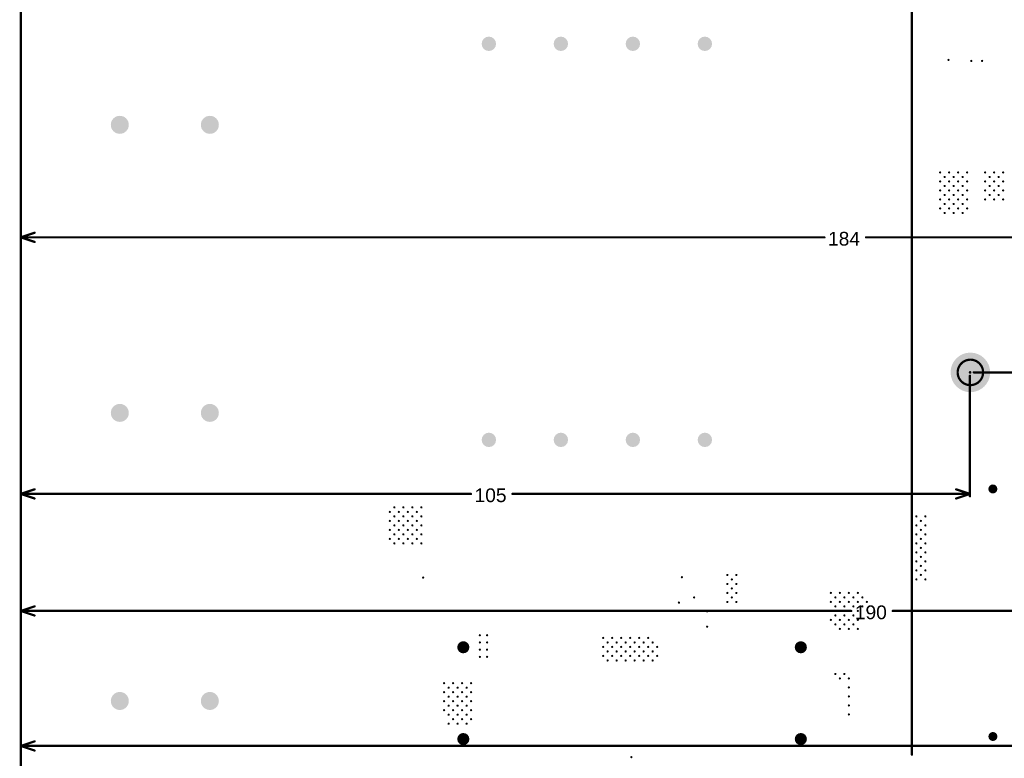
# Model space of a CAD drawing. Header units: inches. Extents: x -0.1 to 14.1, y -0.4 to 13.9.
# Tile 11 of 16: x 0 to 4.3, y 5.9 to 9.1. Entities that reach past the tile are written whole.
import ezdxf

# ---------------------------------------------------------------- set-up
doc = ezdxf.new("R2010")
doc.units = ezdxf.units.IN
doc.header["$MEASUREMENT"] = 0
for name, color, linetype in [('Mechanical32', 56, 'Continuous'), ('PadHoleLayer', 156, 'Continuous'), ('ViaHoleLayer', 16, 'Continuous')]:
    doc.layers.add(name, color=color, linetype=linetype)
doc.styles.add('Arial', font='txt', dxfattribs={"height": 0.2})

# ---------------------------------------------------------------- blocks, each defined once
blk = doc.blocks.new('FP_B181179_V0_D6938_PTH8_MFG_59')
at = {"layer": 'PadHoleLayer'}
h = blk.add_hatch(color=156, dxfattribs=at)
edge = h.paths.add_edge_path()
edge.add_arc((-0.8661, 0.4724), 0.0315, 0, 360)
h = blk.add_hatch(color=156, dxfattribs=at)
edge = h.paths.add_edge_path()
edge.add_arc((0.8661, 0.4724), 0.0315, 0, 360)
h = blk.add_hatch(color=156, dxfattribs=at)
edge = h.paths.add_edge_path()
edge.add_arc((-0.8661, 0.1575), 0.0315, 0, 360)
h = blk.add_hatch(color=156, dxfattribs=at)
edge = h.paths.add_edge_path()
edge.add_arc((0.8661, 0.1575), 0.0315, 0, 360)
h = blk.add_hatch(color=156, dxfattribs=at)
edge = h.paths.add_edge_path()
edge.add_arc((-0.8661, -0.1575), 0.0315, 0, 360)
h = blk.add_hatch(color=156, dxfattribs=at)
edge = h.paths.add_edge_path()
edge.add_arc((0.8661, -0.1575), 0.0315, 0, 360)
h = blk.add_hatch(color=156, dxfattribs=at)
edge = h.paths.add_edge_path()
edge.add_arc((-0.8661, -0.4724), 0.0315, 0, 360)
h = blk.add_hatch(color=156, dxfattribs=at)
edge = h.paths.add_edge_path()
edge.add_arc((0.8661, -0.4724), 0.0315, 0, 360)
blk = doc.blocks.new('FP_B32676G6126K000_RADIAL_MFG_453')
at = {"layer": 'PadHoleLayer'}
h = blk.add_hatch(color=156, dxfattribs=at)
edge = h.paths.add_edge_path()
edge.add_arc((-0.7382, 0.2008), 0.0266, 0, 360)
h = blk.add_hatch(color=156, dxfattribs=at)
edge = h.paths.add_edge_path()
edge.add_arc((0.7382, 0.2008), 0.0266, 0, 360)
h = blk.add_hatch(color=156, dxfattribs=at)
edge = h.paths.add_edge_path()
edge.add_arc((-0.7382, -0.2008), 0.0266, 0, 360)
h = blk.add_hatch(color=156, dxfattribs=at)
edge = h.paths.add_edge_path()
edge.add_arc((0.7382, -0.2008), 0.0266, 0, 360)
blk = doc.blocks.new('FP_ALA7DA301CF550_RADIAL_MFG_742')
at = {"layer": 'PadHoleLayer'}
h = blk.add_hatch(color=156, dxfattribs=at)
edge = h.paths.add_edge_path()
edge.add_arc((-0.1969, 0), 0.0394, 0, 360)
h = blk.add_hatch(color=156, dxfattribs=at)
edge = h.paths.add_edge_path()
edge.add_arc((0.1969, 0), 0.0394, 0, 360)
blk = doc.blocks.new('FP_ALA7DA301CF550_RADIAL_MFG_744')
at = {"layer": 'PadHoleLayer'}
h = blk.add_hatch(color=156, dxfattribs=at)
edge = h.paths.add_edge_path()
edge.add_arc((-0.1969, 0), 0.0394, 0, 360)
h = blk.add_hatch(color=156, dxfattribs=at)
edge = h.paths.add_edge_path()
edge.add_arc((0.1969, 0), 0.0394, 0, 360)
blk = doc.blocks.new('FP_ALA7DA301CF550_RADIAL_MFG_745')
at = {"layer": 'PadHoleLayer'}
h = blk.add_hatch(color=156, dxfattribs=at)
edge = h.paths.add_edge_path()
edge.add_arc((-0.1969, 0), 0.0394, 0, 360)
h = blk.add_hatch(color=156, dxfattribs=at)
edge = h.paths.add_edge_path()
edge.add_arc((0.1969, 0), 0.0394, 0, 360)
blk = doc.blocks.new('FP_B32774X1305K000_RADIAL_MFG_797')
at = {"layer": 'PadHoleLayer'}
h = blk.add_hatch(color=156, dxfattribs=at)
edge = h.paths.add_edge_path()
edge.add_arc((-0.5413, 0), 0.0197, 0, 360)
h = blk.add_hatch(color=156, dxfattribs=at)
edge = h.paths.add_edge_path()
edge.add_arc((0.5413, 0), 0.0197, 0, 360)
blk = doc.blocks.new('FP_9774030960R_SPACER_MFG_B_804')
at = {"layer": 'PadHoleLayer'}
h = blk.add_hatch(color=156, dxfattribs=at)
edge = h.paths.add_edge_path()
edge.add_arc((0, 0), 0.0866, 0, 360)

msp = doc.modelspace()

# ---------------------------------------------------------------- hatches: boundary and pattern name
at = {"layer": 'ViaHoleLayer'}
h = msp.add_hatch(color=16, dxfattribs=at)
edge = h.paths.add_edge_path()
edge.add_arc((4.0579, 8.9453), 0.005, 0, 360)
h = msp.add_hatch(color=16, dxfattribs=at)
edge = h.paths.add_edge_path()
edge.add_arc((4.1575, 8.9409), 0.005, 0, 360)
h = msp.add_hatch(color=16, dxfattribs=at)
edge = h.paths.add_edge_path()
edge.add_arc((4.2047, 8.9409), 0.005, 0, 360)
h = msp.add_hatch(color=16, dxfattribs=at)
edge = h.paths.add_edge_path()
edge.add_arc((4.0213, 8.4531), 0.005, 0, 360)
h = msp.add_hatch(color=16, dxfattribs=at)
edge = h.paths.add_edge_path()
edge.add_arc((4.0606, 8.4531), 0.005, 0, 360)
h = msp.add_hatch(color=16, dxfattribs=at)
edge = h.paths.add_edge_path()
edge.add_arc((4.1, 8.4531), 0.005, 0, 360)
h = msp.add_hatch(color=16, dxfattribs=at)
edge = h.paths.add_edge_path()
edge.add_arc((4.1394, 8.4531), 0.005, 0, 360)
h = msp.add_hatch(color=16, dxfattribs=at)
edge = h.paths.add_edge_path()
edge.add_arc((4.2181, 8.4531), 0.005, 0, 360)
h = msp.add_hatch(color=16, dxfattribs=at)
edge = h.paths.add_edge_path()
edge.add_arc((4.2575, 8.4531), 0.005, 0, 360)
h = msp.add_hatch(color=16, dxfattribs=at)
edge = h.paths.add_edge_path()
edge.add_arc((4.2969, 8.4531), 0.005, 0, 360)
h = msp.add_hatch(color=16, dxfattribs=at)
edge = h.paths.add_edge_path()
edge.add_arc((4.0213, 8.4138), 0.005, 0, 360)
h = msp.add_hatch(color=16, dxfattribs=at)
edge = h.paths.add_edge_path()
edge.add_arc((4.0409, 8.4334), 0.005, 0, 360)
h = msp.add_hatch(color=16, dxfattribs=at)
edge = h.paths.add_edge_path()
edge.add_arc((4.0409, 8.3941), 0.005, 0, 360)
h = msp.add_hatch(color=16, dxfattribs=at)
edge = h.paths.add_edge_path()
edge.add_arc((4.0606, 8.4138), 0.005, 0, 360)
h = msp.add_hatch(color=16, dxfattribs=at)
edge = h.paths.add_edge_path()
edge.add_arc((4.0803, 8.4334), 0.005, 0, 360)
h = msp.add_hatch(color=16, dxfattribs=at)
edge = h.paths.add_edge_path()
edge.add_arc((4.0803, 8.3941), 0.005, 0, 360)
h = msp.add_hatch(color=16, dxfattribs=at)
edge = h.paths.add_edge_path()
edge.add_arc((4.1, 8.4138), 0.005, 0, 360)
h = msp.add_hatch(color=16, dxfattribs=at)
edge = h.paths.add_edge_path()
edge.add_arc((4.1197, 8.4334), 0.005, 0, 360)
h = msp.add_hatch(color=16, dxfattribs=at)
edge = h.paths.add_edge_path()
edge.add_arc((4.1197, 8.3941), 0.005, 0, 360)
h = msp.add_hatch(color=16, dxfattribs=at)
edge = h.paths.add_edge_path()
edge.add_arc((4.1394, 8.4138), 0.005, 0, 360)
h = msp.add_hatch(color=16, dxfattribs=at)
edge = h.paths.add_edge_path()
edge.add_arc((4.2181, 8.4138), 0.005, 0, 360)
h = msp.add_hatch(color=16, dxfattribs=at)
edge = h.paths.add_edge_path()
edge.add_arc((4.2378, 8.4334), 0.005, 0, 360)
h = msp.add_hatch(color=16, dxfattribs=at)
edge = h.paths.add_edge_path()
edge.add_arc((4.2378, 8.3941), 0.005, 0, 360)
h = msp.add_hatch(color=16, dxfattribs=at)
edge = h.paths.add_edge_path()
edge.add_arc((4.2575, 8.4138), 0.005, 0, 360)
h = msp.add_hatch(color=16, dxfattribs=at)
edge = h.paths.add_edge_path()
edge.add_arc((4.2772, 8.4334), 0.005, 0, 360)
h = msp.add_hatch(color=16, dxfattribs=at)
edge = h.paths.add_edge_path()
edge.add_arc((4.2772, 8.3941), 0.005, 0, 360)
h = msp.add_hatch(color=16, dxfattribs=at)
edge = h.paths.add_edge_path()
edge.add_arc((4.2969, 8.4138), 0.005, 0, 360)
h = msp.add_hatch(color=16, dxfattribs=at)
edge = h.paths.add_edge_path()
edge.add_arc((4.0213, 8.3744), 0.005, 0, 360)
h = msp.add_hatch(color=16, dxfattribs=at)
edge = h.paths.add_edge_path()
edge.add_arc((4.0409, 8.3547), 0.005, 0, 360)
h = msp.add_hatch(color=16, dxfattribs=at)
edge = h.paths.add_edge_path()
edge.add_arc((4.0606, 8.3744), 0.005, 0, 360)
h = msp.add_hatch(color=16, dxfattribs=at)
edge = h.paths.add_edge_path()
edge.add_arc((4.0803, 8.3547), 0.005, 0, 360)
h = msp.add_hatch(color=16, dxfattribs=at)
edge = h.paths.add_edge_path()
edge.add_arc((4.1, 8.3744), 0.005, 0, 360)
h = msp.add_hatch(color=16, dxfattribs=at)
edge = h.paths.add_edge_path()
edge.add_arc((4.1197, 8.3547), 0.005, 0, 360)
h = msp.add_hatch(color=16, dxfattribs=at)
edge = h.paths.add_edge_path()
edge.add_arc((4.1394, 8.3744), 0.005, 0, 360)
h = msp.add_hatch(color=16, dxfattribs=at)
edge = h.paths.add_edge_path()
edge.add_arc((4.2181, 8.3744), 0.005, 0, 360)
h = msp.add_hatch(color=16, dxfattribs=at)
edge = h.paths.add_edge_path()
edge.add_arc((4.2378, 8.3547), 0.005, 0, 360)
h = msp.add_hatch(color=16, dxfattribs=at)
edge = h.paths.add_edge_path()
edge.add_arc((4.2575, 8.3744), 0.005, 0, 360)
h = msp.add_hatch(color=16, dxfattribs=at)
edge = h.paths.add_edge_path()
edge.add_arc((4.2772, 8.3547), 0.005, 0, 360)
h = msp.add_hatch(color=16, dxfattribs=at)
edge = h.paths.add_edge_path()
edge.add_arc((4.2969, 8.3744), 0.005, 0, 360)
h = msp.add_hatch(color=16, dxfattribs=at)
edge = h.paths.add_edge_path()
edge.add_arc((4.0213, 8.335), 0.005, 0, 360)
h = msp.add_hatch(color=16, dxfattribs=at)
edge = h.paths.add_edge_path()
edge.add_arc((4.0409, 8.3153), 0.005, 0, 360)
h = msp.add_hatch(color=16, dxfattribs=at)
edge = h.paths.add_edge_path()
edge.add_arc((4.0606, 8.335), 0.005, 0, 360)
h = msp.add_hatch(color=16, dxfattribs=at)
edge = h.paths.add_edge_path()
edge.add_arc((4.0803, 8.3153), 0.005, 0, 360)
h = msp.add_hatch(color=16, dxfattribs=at)
edge = h.paths.add_edge_path()
edge.add_arc((4.1, 8.335), 0.005, 0, 360)
h = msp.add_hatch(color=16, dxfattribs=at)
edge = h.paths.add_edge_path()
edge.add_arc((4.1197, 8.3153), 0.005, 0, 360)
h = msp.add_hatch(color=16, dxfattribs=at)
edge = h.paths.add_edge_path()
edge.add_arc((4.1394, 8.335), 0.005, 0, 360)
h = msp.add_hatch(color=16, dxfattribs=at)
edge = h.paths.add_edge_path()
edge.add_arc((4.2181, 8.335), 0.005, 0, 360)
h = msp.add_hatch(color=16, dxfattribs=at)
edge = h.paths.add_edge_path()
edge.add_arc((4.2575, 8.335), 0.005, 0, 360)
h = msp.add_hatch(color=16, dxfattribs=at)
edge = h.paths.add_edge_path()
edge.add_arc((4.2969, 8.335), 0.005, 0, 360)
h = msp.add_hatch(color=16, dxfattribs=at)
edge = h.paths.add_edge_path()
edge.add_arc((4.0213, 8.2957), 0.005, 0, 360)
h = msp.add_hatch(color=16, dxfattribs=at)
edge = h.paths.add_edge_path()
edge.add_arc((4.0409, 8.276), 0.005, 0, 360)
h = msp.add_hatch(color=16, dxfattribs=at)
edge = h.paths.add_edge_path()
edge.add_arc((4.0606, 8.2957), 0.005, 0, 360)
h = msp.add_hatch(color=16, dxfattribs=at)
edge = h.paths.add_edge_path()
edge.add_arc((4.0803, 8.276), 0.005, 0, 360)
h = msp.add_hatch(color=16, dxfattribs=at)
edge = h.paths.add_edge_path()
edge.add_arc((4.1, 8.2957), 0.005, 0, 360)
h = msp.add_hatch(color=16, dxfattribs=at)
edge = h.paths.add_edge_path()
edge.add_arc((4.1197, 8.276), 0.005, 0, 360)
h = msp.add_hatch(color=16, dxfattribs=at)
edge = h.paths.add_edge_path()
edge.add_arc((4.1394, 8.2957), 0.005, 0, 360)
h = msp.add_hatch(color=16, dxfattribs=at)
edge = h.paths.add_edge_path()
edge.add_arc((1.6339, 6.9882), 0.005, 0, 360)
h = msp.add_hatch(color=16, dxfattribs=at)
edge = h.paths.add_edge_path()
edge.add_arc((1.6732, 6.9882), 0.005, 0, 360)
h = msp.add_hatch(color=16, dxfattribs=at)
edge = h.paths.add_edge_path()
edge.add_arc((1.7126, 6.9882), 0.005, 0, 360)
h = msp.add_hatch(color=16, dxfattribs=at)
edge = h.paths.add_edge_path()
edge.add_arc((1.752, 6.9882), 0.005, 0, 360)
h = msp.add_hatch(color=16, dxfattribs=at)
edge = h.paths.add_edge_path()
edge.add_arc((1.6142, 6.9685), 0.005, 0, 360)
h = msp.add_hatch(color=16, dxfattribs=at)
edge = h.paths.add_edge_path()
edge.add_arc((1.6339, 6.9488), 0.005, 0, 360)
h = msp.add_hatch(color=16, dxfattribs=at)
edge = h.paths.add_edge_path()
edge.add_arc((1.6535, 6.9685), 0.005, 0, 360)
h = msp.add_hatch(color=16, dxfattribs=at)
edge = h.paths.add_edge_path()
edge.add_arc((1.6732, 6.9488), 0.005, 0, 360)
h = msp.add_hatch(color=16, dxfattribs=at)
edge = h.paths.add_edge_path()
edge.add_arc((1.6929, 6.9685), 0.005, 0, 360)
h = msp.add_hatch(color=16, dxfattribs=at)
edge = h.paths.add_edge_path()
edge.add_arc((1.7126, 6.9488), 0.005, 0, 360)
h = msp.add_hatch(color=16, dxfattribs=at)
edge = h.paths.add_edge_path()
edge.add_arc((1.7323, 6.9685), 0.005, 0, 360)
h = msp.add_hatch(color=16, dxfattribs=at)
edge = h.paths.add_edge_path()
edge.add_arc((1.752, 6.9488), 0.005, 0, 360)
h = msp.add_hatch(color=16, dxfattribs=at)
edge = h.paths.add_edge_path()
edge.add_arc((3.9173, 6.9488), 0.005, 0, 360)
h = msp.add_hatch(color=16, dxfattribs=at)
edge = h.paths.add_edge_path()
edge.add_arc((3.9567, 6.9488), 0.005, 0, 360)
h = msp.add_hatch(color=16, dxfattribs=at)
edge = h.paths.add_edge_path()
edge.add_arc((1.6142, 6.9291), 0.005, 0, 360)
h = msp.add_hatch(color=16, dxfattribs=at)
edge = h.paths.add_edge_path()
edge.add_arc((1.6142, 6.8898), 0.005, 0, 360)
h = msp.add_hatch(color=16, dxfattribs=at)
edge = h.paths.add_edge_path()
edge.add_arc((1.6339, 6.9094), 0.005, 0, 360)
h = msp.add_hatch(color=16, dxfattribs=at)
edge = h.paths.add_edge_path()
edge.add_arc((1.6535, 6.9291), 0.005, 0, 360)
h = msp.add_hatch(color=16, dxfattribs=at)
edge = h.paths.add_edge_path()
edge.add_arc((1.6535, 6.8898), 0.005, 0, 360)
h = msp.add_hatch(color=16, dxfattribs=at)
edge = h.paths.add_edge_path()
edge.add_arc((1.6732, 6.9094), 0.005, 0, 360)
h = msp.add_hatch(color=16, dxfattribs=at)
edge = h.paths.add_edge_path()
edge.add_arc((1.6929, 6.9291), 0.005, 0, 360)
h = msp.add_hatch(color=16, dxfattribs=at)
edge = h.paths.add_edge_path()
edge.add_arc((1.6929, 6.8898), 0.005, 0, 360)
h = msp.add_hatch(color=16, dxfattribs=at)
edge = h.paths.add_edge_path()
edge.add_arc((1.7126, 6.9094), 0.005, 0, 360)
h = msp.add_hatch(color=16, dxfattribs=at)
edge = h.paths.add_edge_path()
edge.add_arc((1.7323, 6.9291), 0.005, 0, 360)
h = msp.add_hatch(color=16, dxfattribs=at)
edge = h.paths.add_edge_path()
edge.add_arc((1.7323, 6.8898), 0.005, 0, 360)
h = msp.add_hatch(color=16, dxfattribs=at)
edge = h.paths.add_edge_path()
edge.add_arc((1.752, 6.9094), 0.005, 0, 360)
h = msp.add_hatch(color=16, dxfattribs=at)
edge = h.paths.add_edge_path()
edge.add_arc((3.9173, 6.9094), 0.005, 0, 360)
h = msp.add_hatch(color=16, dxfattribs=at)
edge = h.paths.add_edge_path()
edge.add_arc((3.937, 6.9291), 0.005, 0, 360)
h = msp.add_hatch(color=16, dxfattribs=at)
edge = h.paths.add_edge_path()
edge.add_arc((3.937, 6.8898), 0.005, 0, 360)
h = msp.add_hatch(color=16, dxfattribs=at)
edge = h.paths.add_edge_path()
edge.add_arc((3.9567, 6.9094), 0.005, 0, 360)
h = msp.add_hatch(color=16, dxfattribs=at)
edge = h.paths.add_edge_path()
edge.add_arc((1.6142, 6.8504), 0.005, 0, 360)
h = msp.add_hatch(color=16, dxfattribs=at)
edge = h.paths.add_edge_path()
edge.add_arc((1.6339, 6.8701), 0.005, 0, 360)
h = msp.add_hatch(color=16, dxfattribs=at)
edge = h.paths.add_edge_path()
edge.add_arc((1.6535, 6.8504), 0.005, 0, 360)
h = msp.add_hatch(color=16, dxfattribs=at)
edge = h.paths.add_edge_path()
edge.add_arc((1.6732, 6.8701), 0.005, 0, 360)
h = msp.add_hatch(color=16, dxfattribs=at)
edge = h.paths.add_edge_path()
edge.add_arc((1.6929, 6.8504), 0.005, 0, 360)
h = msp.add_hatch(color=16, dxfattribs=at)
edge = h.paths.add_edge_path()
edge.add_arc((1.7126, 6.8701), 0.005, 0, 360)
h = msp.add_hatch(color=16, dxfattribs=at)
edge = h.paths.add_edge_path()
edge.add_arc((1.7323, 6.8504), 0.005, 0, 360)
h = msp.add_hatch(color=16, dxfattribs=at)
edge = h.paths.add_edge_path()
edge.add_arc((1.752, 6.8701), 0.005, 0, 360)
h = msp.add_hatch(color=16, dxfattribs=at)
edge = h.paths.add_edge_path()
edge.add_arc((3.9173, 6.8701), 0.005, 0, 360)
h = msp.add_hatch(color=16, dxfattribs=at)
edge = h.paths.add_edge_path()
edge.add_arc((3.937, 6.8504), 0.005, 0, 360)
h = msp.add_hatch(color=16, dxfattribs=at)
edge = h.paths.add_edge_path()
edge.add_arc((3.9567, 6.8701), 0.005, 0, 360)
h = msp.add_hatch(color=16, dxfattribs=at)
edge = h.paths.add_edge_path()
edge.add_arc((1.6339, 6.8307), 0.005, 0, 360)
h = msp.add_hatch(color=16, dxfattribs=at)
edge = h.paths.add_edge_path()
edge.add_arc((1.6732, 6.8307), 0.005, 0, 360)
h = msp.add_hatch(color=16, dxfattribs=at)
edge = h.paths.add_edge_path()
edge.add_arc((1.7126, 6.8307), 0.005, 0, 360)
h = msp.add_hatch(color=16, dxfattribs=at)
edge = h.paths.add_edge_path()
edge.add_arc((1.752, 6.8307), 0.005, 0, 360)
h = msp.add_hatch(color=16, dxfattribs=at)
edge = h.paths.add_edge_path()
edge.add_arc((3.9173, 6.8307), 0.005, 0, 360)
h = msp.add_hatch(color=16, dxfattribs=at)
edge = h.paths.add_edge_path()
edge.add_arc((3.937, 6.811), 0.005, 0, 360)
h = msp.add_hatch(color=16, dxfattribs=at)
edge = h.paths.add_edge_path()
edge.add_arc((3.9567, 6.8307), 0.005, 0, 360)
h = msp.add_hatch(color=16, dxfattribs=at)
edge = h.paths.add_edge_path()
edge.add_arc((3.9173, 6.7913), 0.005, 0, 360)
h = msp.add_hatch(color=16, dxfattribs=at)
edge = h.paths.add_edge_path()
edge.add_arc((3.937, 6.7717), 0.005, 0, 360)
h = msp.add_hatch(color=16, dxfattribs=at)
edge = h.paths.add_edge_path()
edge.add_arc((3.9567, 6.7913), 0.005, 0, 360)
h = msp.add_hatch(color=16, dxfattribs=at)
edge = h.paths.add_edge_path()
edge.add_arc((3.9173, 6.752), 0.005, 0, 360)
h = msp.add_hatch(color=16, dxfattribs=at)
edge = h.paths.add_edge_path()
edge.add_arc((3.937, 6.7323), 0.005, 0, 360)
h = msp.add_hatch(color=16, dxfattribs=at)
edge = h.paths.add_edge_path()
edge.add_arc((3.9567, 6.752), 0.005, 0, 360)
h = msp.add_hatch(color=16, dxfattribs=at)
edge = h.paths.add_edge_path()
edge.add_arc((1.7598, 6.6811), 0.005, 0, 360)
h = msp.add_hatch(color=16, dxfattribs=at)
edge = h.paths.add_edge_path()
edge.add_arc((2.8917, 6.683), 0.005, 0, 360)
h = msp.add_hatch(color=16, dxfattribs=at)
edge = h.paths.add_edge_path()
edge.add_arc((3.0906, 6.6929), 0.005, 0, 360)
h = msp.add_hatch(color=16, dxfattribs=at)
edge = h.paths.add_edge_path()
edge.add_arc((3.1102, 6.6732), 0.005, 0, 360)
h = msp.add_hatch(color=16, dxfattribs=at)
edge = h.paths.add_edge_path()
edge.add_arc((3.1299, 6.6929), 0.005, 0, 360)
h = msp.add_hatch(color=16, dxfattribs=at)
edge = h.paths.add_edge_path()
edge.add_arc((3.9173, 6.7126), 0.005, 0, 360)
h = msp.add_hatch(color=16, dxfattribs=at)
edge = h.paths.add_edge_path()
edge.add_arc((3.9173, 6.6732), 0.005, 0, 360)
h = msp.add_hatch(color=16, dxfattribs=at)
edge = h.paths.add_edge_path()
edge.add_arc((3.937, 6.6929), 0.005, 0, 360)
h = msp.add_hatch(color=16, dxfattribs=at)
edge = h.paths.add_edge_path()
edge.add_arc((3.9567, 6.7126), 0.005, 0, 360)
h = msp.add_hatch(color=16, dxfattribs=at)
edge = h.paths.add_edge_path()
edge.add_arc((3.9567, 6.6732), 0.005, 0, 360)
h = msp.add_hatch(color=16, dxfattribs=at)
edge = h.paths.add_edge_path()
edge.add_arc((3.0906, 6.6535), 0.005, 0, 360)
h = msp.add_hatch(color=16, dxfattribs=at)
edge = h.paths.add_edge_path()
edge.add_arc((3.1102, 6.6339), 0.005, 0, 360)
h = msp.add_hatch(color=16, dxfattribs=at)
edge = h.paths.add_edge_path()
edge.add_arc((3.1299, 6.6535), 0.005, 0, 360)
h = msp.add_hatch(color=16, dxfattribs=at)
edge = h.paths.add_edge_path()
edge.add_arc((2.9449, 6.5945), 0.005, 0, 360)
h = msp.add_hatch(color=16, dxfattribs=at)
edge = h.paths.add_edge_path()
edge.add_arc((3.0906, 6.6142), 0.005, 0, 360)
h = msp.add_hatch(color=16, dxfattribs=at)
edge = h.paths.add_edge_path()
edge.add_arc((3.1102, 6.5945), 0.005, 0, 360)
h = msp.add_hatch(color=16, dxfattribs=at)
edge = h.paths.add_edge_path()
edge.add_arc((3.1299, 6.6142), 0.005, 0, 360)
h = msp.add_hatch(color=16, dxfattribs=at)
edge = h.paths.add_edge_path()
edge.add_arc((3.5433, 6.6142), 0.005, 0, 360)
h = msp.add_hatch(color=16, dxfattribs=at)
edge = h.paths.add_edge_path()
edge.add_arc((3.563, 6.5945), 0.005, 0, 360)
h = msp.add_hatch(color=16, dxfattribs=at)
edge = h.paths.add_edge_path()
edge.add_arc((3.5827, 6.6142), 0.005, 0, 360)
h = msp.add_hatch(color=16, dxfattribs=at)
edge = h.paths.add_edge_path()
edge.add_arc((3.6024, 6.5945), 0.005, 0, 360)
h = msp.add_hatch(color=16, dxfattribs=at)
edge = h.paths.add_edge_path()
edge.add_arc((3.622, 6.6142), 0.005, 0, 360)
h = msp.add_hatch(color=16, dxfattribs=at)
edge = h.paths.add_edge_path()
edge.add_arc((3.6417, 6.5945), 0.005, 0, 360)
h = msp.add_hatch(color=16, dxfattribs=at)
edge = h.paths.add_edge_path()
edge.add_arc((3.6614, 6.6142), 0.005, 0, 360)
h = msp.add_hatch(color=16, dxfattribs=at)
edge = h.paths.add_edge_path()
edge.add_arc((3.6811, 6.5945), 0.005, 0, 360)
h = msp.add_hatch(color=16, dxfattribs=at)
edge = h.paths.add_edge_path()
edge.add_arc((2.8787, 6.5719), 0.005, 0, 360)
h = msp.add_hatch(color=16, dxfattribs=at)
edge = h.paths.add_edge_path()
edge.add_arc((3.0906, 6.5748), 0.005, 0, 360)
h = msp.add_hatch(color=16, dxfattribs=at)
edge = h.paths.add_edge_path()
edge.add_arc((3.1299, 6.5748), 0.005, 0, 360)
h = msp.add_hatch(color=16, dxfattribs=at)
edge = h.paths.add_edge_path()
edge.add_arc((3.5433, 6.5748), 0.005, 0, 360)
h = msp.add_hatch(color=16, dxfattribs=at)
edge = h.paths.add_edge_path()
edge.add_arc((3.563, 6.5551), 0.005, 0, 360)
h = msp.add_hatch(color=16, dxfattribs=at)
edge = h.paths.add_edge_path()
edge.add_arc((3.5827, 6.5748), 0.005, 0, 360)
h = msp.add_hatch(color=16, dxfattribs=at)
edge = h.paths.add_edge_path()
edge.add_arc((3.6024, 6.5551), 0.005, 0, 360)
h = msp.add_hatch(color=16, dxfattribs=at)
edge = h.paths.add_edge_path()
edge.add_arc((3.622, 6.5748), 0.005, 0, 360)
h = msp.add_hatch(color=16, dxfattribs=at)
edge = h.paths.add_edge_path()
edge.add_arc((3.6417, 6.5551), 0.005, 0, 360)
h = msp.add_hatch(color=16, dxfattribs=at)
edge = h.paths.add_edge_path()
edge.add_arc((3.6614, 6.5748), 0.005, 0, 360)
h = msp.add_hatch(color=16, dxfattribs=at)
edge = h.paths.add_edge_path()
edge.add_arc((3.6811, 6.5551), 0.005, 0, 360)
h = msp.add_hatch(color=16, dxfattribs=at)
edge = h.paths.add_edge_path()
edge.add_arc((3.7008, 6.5748), 0.005, 0, 360)
h = msp.add_hatch(color=16, dxfattribs=at)
edge = h.paths.add_edge_path()
edge.add_arc((3.0021, 6.5337), 0.005, 0, 360)
h = msp.add_hatch(color=16, dxfattribs=at)
edge = h.paths.add_edge_path()
edge.add_arc((3.5433, 6.5354), 0.005, 0, 360)
h = msp.add_hatch(color=16, dxfattribs=at)
edge = h.paths.add_edge_path()
edge.add_arc((3.563, 6.5157), 0.005, 0, 360)
h = msp.add_hatch(color=16, dxfattribs=at)
edge = h.paths.add_edge_path()
edge.add_arc((3.5827, 6.5354), 0.005, 0, 360)
h = msp.add_hatch(color=16, dxfattribs=at)
edge = h.paths.add_edge_path()
edge.add_arc((3.6024, 6.5157), 0.005, 0, 360)
h = msp.add_hatch(color=16, dxfattribs=at)
edge = h.paths.add_edge_path()
edge.add_arc((3.622, 6.5354), 0.005, 0, 360)
h = msp.add_hatch(color=16, dxfattribs=at)
edge = h.paths.add_edge_path()
edge.add_arc((3.6417, 6.5157), 0.005, 0, 360)
h = msp.add_hatch(color=16, dxfattribs=at)
edge = h.paths.add_edge_path()
edge.add_arc((3.6614, 6.5354), 0.005, 0, 360)
h = msp.add_hatch(color=16, dxfattribs=at)
edge = h.paths.add_edge_path()
edge.add_arc((3.0021, 6.4665), 0.005, 0, 360)
h = msp.add_hatch(color=16, dxfattribs=at)
edge = h.paths.add_edge_path()
edge.add_arc((3.5433, 6.4961), 0.005, 0, 360)
h = msp.add_hatch(color=16, dxfattribs=at)
edge = h.paths.add_edge_path()
edge.add_arc((3.563, 6.4764), 0.005, 0, 360)
h = msp.add_hatch(color=16, dxfattribs=at)
edge = h.paths.add_edge_path()
edge.add_arc((3.5827, 6.4961), 0.005, 0, 360)
h = msp.add_hatch(color=16, dxfattribs=at)
edge = h.paths.add_edge_path()
edge.add_arc((3.5827, 6.4567), 0.005, 0, 360)
h = msp.add_hatch(color=16, dxfattribs=at)
edge = h.paths.add_edge_path()
edge.add_arc((3.6024, 6.4764), 0.005, 0, 360)
h = msp.add_hatch(color=16, dxfattribs=at)
edge = h.paths.add_edge_path()
edge.add_arc((3.622, 6.4961), 0.005, 0, 360)
h = msp.add_hatch(color=16, dxfattribs=at)
edge = h.paths.add_edge_path()
edge.add_arc((3.622, 6.4567), 0.005, 0, 360)
h = msp.add_hatch(color=16, dxfattribs=at)
edge = h.paths.add_edge_path()
edge.add_arc((3.6417, 6.4764), 0.005, 0, 360)
h = msp.add_hatch(color=16, dxfattribs=at)
edge = h.paths.add_edge_path()
edge.add_arc((3.6614, 6.4961), 0.005, 0, 360)
h = msp.add_hatch(color=16, dxfattribs=at)
edge = h.paths.add_edge_path()
edge.add_arc((3.6614, 6.4567), 0.005, 0, 360)
h = msp.add_hatch(color=16, dxfattribs=at)
edge = h.paths.add_edge_path()
edge.add_arc((2.0079, 6.4291), 0.005, 0, 360)
h = msp.add_hatch(color=16, dxfattribs=at)
edge = h.paths.add_edge_path()
edge.add_arc((2.0394, 6.4291), 0.005, 0, 360)
h = msp.add_hatch(color=16, dxfattribs=at)
edge = h.paths.add_edge_path()
edge.add_arc((2.5472, 6.4173), 0.005, 0, 360)
h = msp.add_hatch(color=16, dxfattribs=at)
edge = h.paths.add_edge_path()
edge.add_arc((2.5866, 6.4173), 0.005, 0, 360)
h = msp.add_hatch(color=16, dxfattribs=at)
edge = h.paths.add_edge_path()
edge.add_arc((2.626, 6.4173), 0.005, 0, 360)
h = msp.add_hatch(color=16, dxfattribs=at)
edge = h.paths.add_edge_path()
edge.add_arc((2.6654, 6.4173), 0.005, 0, 360)
h = msp.add_hatch(color=16, dxfattribs=at)
edge = h.paths.add_edge_path()
edge.add_arc((2.7047, 6.4173), 0.005, 0, 360)
h = msp.add_hatch(color=16, dxfattribs=at)
edge = h.paths.add_edge_path()
edge.add_arc((2.7441, 6.4173), 0.005, 0, 360)
h = msp.add_hatch(color=16, dxfattribs=at)
edge = h.paths.add_edge_path()
edge.add_arc((2.0079, 6.3976), 0.005, 0, 360)
h = msp.add_hatch(color=16, dxfattribs=at)
edge = h.paths.add_edge_path()
edge.add_arc((2.0394, 6.3976), 0.005, 0, 360)
h = msp.add_hatch(color=16, dxfattribs=at)
edge = h.paths.add_edge_path()
edge.add_arc((2.5472, 6.378), 0.005, 0, 360)
h = msp.add_hatch(color=16, dxfattribs=at)
edge = h.paths.add_edge_path()
edge.add_arc((2.5669, 6.3976), 0.005, 0, 360)
h = msp.add_hatch(color=16, dxfattribs=at)
edge = h.paths.add_edge_path()
edge.add_arc((2.5866, 6.378), 0.005, 0, 360)
h = msp.add_hatch(color=16, dxfattribs=at)
edge = h.paths.add_edge_path()
edge.add_arc((2.6063, 6.3976), 0.005, 0, 360)
h = msp.add_hatch(color=16, dxfattribs=at)
edge = h.paths.add_edge_path()
edge.add_arc((2.626, 6.378), 0.005, 0, 360)
h = msp.add_hatch(color=16, dxfattribs=at)
edge = h.paths.add_edge_path()
edge.add_arc((2.6457, 6.3976), 0.005, 0, 360)
h = msp.add_hatch(color=16, dxfattribs=at)
edge = h.paths.add_edge_path()
edge.add_arc((2.6654, 6.378), 0.005, 0, 360)
h = msp.add_hatch(color=16, dxfattribs=at)
edge = h.paths.add_edge_path()
edge.add_arc((2.685, 6.3976), 0.005, 0, 360)
h = msp.add_hatch(color=16, dxfattribs=at)
edge = h.paths.add_edge_path()
edge.add_arc((2.7047, 6.378), 0.005, 0, 360)
h = msp.add_hatch(color=16, dxfattribs=at)
edge = h.paths.add_edge_path()
edge.add_arc((2.7244, 6.3976), 0.005, 0, 360)
h = msp.add_hatch(color=16, dxfattribs=at)
edge = h.paths.add_edge_path()
edge.add_arc((2.7441, 6.378), 0.005, 0, 360)
h = msp.add_hatch(color=16, dxfattribs=at)
edge = h.paths.add_edge_path()
edge.add_arc((2.7638, 6.3976), 0.005, 0, 360)
h = msp.add_hatch(color=16, dxfattribs=at)
edge = h.paths.add_edge_path()
edge.add_arc((2.7835, 6.378), 0.005, 0, 360)
h = msp.add_hatch(color=16, dxfattribs=at)
edge = h.paths.add_edge_path()
edge.add_arc((2.0079, 6.3661), 0.005, 0, 360)
h = msp.add_hatch(color=16, dxfattribs=at)
edge = h.paths.add_edge_path()
edge.add_arc((2.0079, 6.3346), 0.005, 0, 360)
h = msp.add_hatch(color=16, dxfattribs=at)
edge = h.paths.add_edge_path()
edge.add_arc((2.0394, 6.3661), 0.005, 0, 360)
h = msp.add_hatch(color=16, dxfattribs=at)
edge = h.paths.add_edge_path()
edge.add_arc((2.0394, 6.3346), 0.005, 0, 360)
h = msp.add_hatch(color=16, dxfattribs=at)
edge = h.paths.add_edge_path()
edge.add_arc((2.5472, 6.3386), 0.005, 0, 360)
h = msp.add_hatch(color=16, dxfattribs=at)
edge = h.paths.add_edge_path()
edge.add_arc((2.5669, 6.3583), 0.005, 0, 360)
h = msp.add_hatch(color=16, dxfattribs=at)
edge = h.paths.add_edge_path()
edge.add_arc((2.5866, 6.3386), 0.005, 0, 360)
h = msp.add_hatch(color=16, dxfattribs=at)
edge = h.paths.add_edge_path()
edge.add_arc((2.6063, 6.3583), 0.005, 0, 360)
h = msp.add_hatch(color=16, dxfattribs=at)
edge = h.paths.add_edge_path()
edge.add_arc((2.626, 6.3386), 0.005, 0, 360)
h = msp.add_hatch(color=16, dxfattribs=at)
edge = h.paths.add_edge_path()
edge.add_arc((2.6457, 6.3583), 0.005, 0, 360)
h = msp.add_hatch(color=16, dxfattribs=at)
edge = h.paths.add_edge_path()
edge.add_arc((2.6654, 6.3386), 0.005, 0, 360)
h = msp.add_hatch(color=16, dxfattribs=at)
edge = h.paths.add_edge_path()
edge.add_arc((2.685, 6.3583), 0.005, 0, 360)
h = msp.add_hatch(color=16, dxfattribs=at)
edge = h.paths.add_edge_path()
edge.add_arc((2.7047, 6.3386), 0.005, 0, 360)
h = msp.add_hatch(color=16, dxfattribs=at)
edge = h.paths.add_edge_path()
edge.add_arc((2.7244, 6.3583), 0.005, 0, 360)
h = msp.add_hatch(color=16, dxfattribs=at)
edge = h.paths.add_edge_path()
edge.add_arc((2.7441, 6.3386), 0.005, 0, 360)
h = msp.add_hatch(color=16, dxfattribs=at)
edge = h.paths.add_edge_path()
edge.add_arc((2.7638, 6.3583), 0.005, 0, 360)
h = msp.add_hatch(color=16, dxfattribs=at)
edge = h.paths.add_edge_path()
edge.add_arc((2.7835, 6.3386), 0.005, 0, 360)
h = msp.add_hatch(color=16, dxfattribs=at)
edge = h.paths.add_edge_path()
edge.add_arc((2.5669, 6.3189), 0.005, 0, 360)
h = msp.add_hatch(color=16, dxfattribs=at)
edge = h.paths.add_edge_path()
edge.add_arc((2.6063, 6.3189), 0.005, 0, 360)
h = msp.add_hatch(color=16, dxfattribs=at)
edge = h.paths.add_edge_path()
edge.add_arc((2.6457, 6.3189), 0.005, 0, 360)
h = msp.add_hatch(color=16, dxfattribs=at)
edge = h.paths.add_edge_path()
edge.add_arc((2.685, 6.3189), 0.005, 0, 360)
h = msp.add_hatch(color=16, dxfattribs=at)
edge = h.paths.add_edge_path()
edge.add_arc((2.7244, 6.3189), 0.005, 0, 360)
h = msp.add_hatch(color=16, dxfattribs=at)
edge = h.paths.add_edge_path()
edge.add_arc((2.7638, 6.3189), 0.005, 0, 360)
h = msp.add_hatch(color=16, dxfattribs=at)
edge = h.paths.add_edge_path()
edge.add_arc((3.563, 6.2598), 0.005, 0, 360)
h = msp.add_hatch(color=16, dxfattribs=at)
edge = h.paths.add_edge_path()
edge.add_arc((3.5827, 6.2402), 0.005, 0, 360)
h = msp.add_hatch(color=16, dxfattribs=at)
edge = h.paths.add_edge_path()
edge.add_arc((3.6024, 6.2598), 0.005, 0, 360)
h = msp.add_hatch(color=16, dxfattribs=at)
edge = h.paths.add_edge_path()
edge.add_arc((3.622, 6.2402), 0.005, 0, 360)
h = msp.add_hatch(color=16, dxfattribs=at)
edge = h.paths.add_edge_path()
edge.add_arc((1.8514, 6.2195), 0.005, 0, 360)
h = msp.add_hatch(color=16, dxfattribs=at)
edge = h.paths.add_edge_path()
edge.add_arc((1.8711, 6.1998), 0.005, 0, 360)
h = msp.add_hatch(color=16, dxfattribs=at)
edge = h.paths.add_edge_path()
edge.add_arc((1.8907, 6.2195), 0.005, 0, 360)
h = msp.add_hatch(color=16, dxfattribs=at)
edge = h.paths.add_edge_path()
edge.add_arc((1.9104, 6.1998), 0.005, 0, 360)
h = msp.add_hatch(color=16, dxfattribs=at)
edge = h.paths.add_edge_path()
edge.add_arc((1.9301, 6.2195), 0.005, 0, 360)
h = msp.add_hatch(color=16, dxfattribs=at)
edge = h.paths.add_edge_path()
edge.add_arc((1.9498, 6.1998), 0.005, 0, 360)
h = msp.add_hatch(color=16, dxfattribs=at)
edge = h.paths.add_edge_path()
edge.add_arc((1.9695, 6.2195), 0.005, 0, 360)
h = msp.add_hatch(color=16, dxfattribs=at)
edge = h.paths.add_edge_path()
edge.add_arc((3.622, 6.2008), 0.005, 0, 360)
h = msp.add_hatch(color=16, dxfattribs=at)
edge = h.paths.add_edge_path()
edge.add_arc((1.8514, 6.1801), 0.005, 0, 360)
h = msp.add_hatch(color=16, dxfattribs=at)
edge = h.paths.add_edge_path()
edge.add_arc((1.8711, 6.1604), 0.005, 0, 360)
h = msp.add_hatch(color=16, dxfattribs=at)
edge = h.paths.add_edge_path()
edge.add_arc((1.8907, 6.1801), 0.005, 0, 360)
h = msp.add_hatch(color=16, dxfattribs=at)
edge = h.paths.add_edge_path()
edge.add_arc((1.9104, 6.1604), 0.005, 0, 360)
h = msp.add_hatch(color=16, dxfattribs=at)
edge = h.paths.add_edge_path()
edge.add_arc((1.9301, 6.1801), 0.005, 0, 360)
h = msp.add_hatch(color=16, dxfattribs=at)
edge = h.paths.add_edge_path()
edge.add_arc((1.9498, 6.1604), 0.005, 0, 360)
h = msp.add_hatch(color=16, dxfattribs=at)
edge = h.paths.add_edge_path()
edge.add_arc((1.9695, 6.1801), 0.005, 0, 360)
h = msp.add_hatch(color=16, dxfattribs=at)
edge = h.paths.add_edge_path()
edge.add_arc((3.622, 6.1614), 0.005, 0, 360)
h = msp.add_hatch(color=16, dxfattribs=at)
edge = h.paths.add_edge_path()
edge.add_arc((1.8514, 6.1407), 0.005, 0, 360)
h = msp.add_hatch(color=16, dxfattribs=at)
edge = h.paths.add_edge_path()
edge.add_arc((1.8711, 6.1211), 0.005, 0, 360)
h = msp.add_hatch(color=16, dxfattribs=at)
edge = h.paths.add_edge_path()
edge.add_arc((1.8907, 6.1407), 0.005, 0, 360)
h = msp.add_hatch(color=16, dxfattribs=at)
edge = h.paths.add_edge_path()
edge.add_arc((1.9104, 6.1211), 0.005, 0, 360)
h = msp.add_hatch(color=16, dxfattribs=at)
edge = h.paths.add_edge_path()
edge.add_arc((1.9301, 6.1407), 0.005, 0, 360)
h = msp.add_hatch(color=16, dxfattribs=at)
edge = h.paths.add_edge_path()
edge.add_arc((1.9498, 6.1211), 0.005, 0, 360)
h = msp.add_hatch(color=16, dxfattribs=at)
edge = h.paths.add_edge_path()
edge.add_arc((1.9695, 6.1407), 0.005, 0, 360)
h = msp.add_hatch(color=16, dxfattribs=at)
edge = h.paths.add_edge_path()
edge.add_arc((3.622, 6.122), 0.005, 0, 360)
h = msp.add_hatch(color=16, dxfattribs=at)
edge = h.paths.add_edge_path()
edge.add_arc((1.8514, 6.1014), 0.005, 0, 360)
h = msp.add_hatch(color=16, dxfattribs=at)
edge = h.paths.add_edge_path()
edge.add_arc((1.8711, 6.0817), 0.005, 0, 360)
h = msp.add_hatch(color=16, dxfattribs=at)
edge = h.paths.add_edge_path()
edge.add_arc((1.8907, 6.1014), 0.005, 0, 360)
h = msp.add_hatch(color=16, dxfattribs=at)
edge = h.paths.add_edge_path()
edge.add_arc((1.9104, 6.0817), 0.005, 0, 360)
h = msp.add_hatch(color=16, dxfattribs=at)
edge = h.paths.add_edge_path()
edge.add_arc((1.9301, 6.1014), 0.005, 0, 360)
h = msp.add_hatch(color=16, dxfattribs=at)
edge = h.paths.add_edge_path()
edge.add_arc((1.9498, 6.0817), 0.005, 0, 360)
h = msp.add_hatch(color=16, dxfattribs=at)
edge = h.paths.add_edge_path()
edge.add_arc((1.9695, 6.1014), 0.005, 0, 360)
h = msp.add_hatch(color=16, dxfattribs=at)
edge = h.paths.add_edge_path()
edge.add_arc((3.622, 6.0827), 0.005, 0, 360)
h = msp.add_hatch(color=16, dxfattribs=at)
edge = h.paths.add_edge_path()
edge.add_arc((1.8711, 6.0423), 0.005, 0, 360)
h = msp.add_hatch(color=16, dxfattribs=at)
edge = h.paths.add_edge_path()
edge.add_arc((1.8907, 6.062), 0.005, 0, 360)
h = msp.add_hatch(color=16, dxfattribs=at)
edge = h.paths.add_edge_path()
edge.add_arc((1.9104, 6.0423), 0.005, 0, 360)
h = msp.add_hatch(color=16, dxfattribs=at)
edge = h.paths.add_edge_path()
edge.add_arc((1.9301, 6.062), 0.005, 0, 360)
h = msp.add_hatch(color=16, dxfattribs=at)
edge = h.paths.add_edge_path()
edge.add_arc((1.9498, 6.0423), 0.005, 0, 360)
h = msp.add_hatch(color=16, dxfattribs=at)
edge = h.paths.add_edge_path()
edge.add_arc((1.9695, 6.062), 0.005, 0, 360)
h = msp.add_hatch(color=16, dxfattribs=at)
edge = h.paths.add_edge_path()
edge.add_arc((2.6706, 5.896), 0.005, 0, 360)

# ---------------------------------------------------------------- linework, layer by layer
at = {"layer": 'Mechanical32'}
for points in [[(0, 0, 0.01, 0.01, 0), (0, 12.7756, 0.01, 0.01, 0)], [(0, 8.1593, 0.01, 0.01, 0), (0, 12.7606, 0.01, 0.01, 0)], [(0, 7.0372, 0.01, 0.01, 0), (0, 12.7606, 0.01, 0.01, 0)], [(0, 6.5254, 0.01, 0.01, 0), (0, 12.7606, 0.01, 0.01, 0)], [(3.8976, 5.9071, 0.01, 0.01, 0), (3.8976, 11.6543, 0.01, 0.01, 0)], [(0, 8.1693, 0.01, 0.01, 0), (0.06, 8.1893, 0.01, 0.01, 0)], [(0, 8.1693, 0.01, 0.01, 0), (0.06, 8.1493, 0.01, 0.01, 0)], [(0, 8.1693, 0.01, 0.01, 0), (3.5149, 8.1693, 0.01, 0.01, 0)], [(3.6969, 8.1693, 0.01, 0.01, 0), (7.2438, 8.1693, 0.01, 0.01, 0)], [(4.1685, 7.5787, 0.01, 0.01, 0), (6.073, 7.5787, 0.01, 0.01, 0)], [(4.1515, 7.0372, 0.01, 0.01, 0), (4.1515, 7.5638, 0.01, 0.01, 0)], [(0, 7.0472, 0.01, 0.01, 0), (0.06, 7.0672, 0.01, 0.01, 0)], [(4.0915, 7.0672, 0.01, 0.01, 0), (4.1515, 7.0472, 0.01, 0.01, 0)], [(0, 7.0472, 0.01, 0.01, 0), (0.06, 7.0272, 0.01, 0.01, 0)], [(0, 7.0472, 0.01, 0.01, 0), (1.9688, 7.0472, 0.01, 0.01, 0)], [(2.1507, 7.0472, 0.01, 0.01, 0), (4.1515, 7.0472, 0.01, 0.01, 0)], [(4.0915, 7.0272, 0.01, 0.01, 0), (4.1515, 7.0472, 0.01, 0.01, 0)], [(0, 6.5354, 0.01, 0.01, 0), (0.06, 6.5554, 0.01, 0.01, 0)], [(0, 6.5354, 0.01, 0.01, 0), (0.06, 6.5154, 0.01, 0.01, 0)], [(0, 6.5354, 0.01, 0.01, 0), (3.6322, 6.5354, 0.01, 0.01, 0)], [(3.8141, 6.5354, 0.01, 0.01, 0), (7.4783, 6.5354, 0.01, 0.01, 0)], [(0, 5.9449, 0.01, 0.01, 0), (0.06, 5.9649, 0.01, 0.01, 0)], [(0, 0.015, 0.01, 0.01, 0), (0, 5.9549, 0.01, 0.01, 0)], [(0, 5.9449, 0.01, 0.01, 0), (0.06, 5.9249, 0.01, 0.01, 0)], [(0, 5.9449, 0.01, 0.01, 0), (5.6941, 5.9449, 0.01, 0.01, 0)]]:
    msp.add_lwpolyline(points, format="xyseb", dxfattribs=at)
for points in [[(0.0575, 8.1893, 0.005, 0.005, 1), (0.0625, 8.1893, 0.005, 0.005, 1)], [(-0.0025, 8.1693, 0.005, 0.005, 1), (0.0025, 8.1693, 0.005, 0.005, 1)], [(-0.0025, 8.1693, 0.005, 0.005, 1), (0.0025, 8.1693, 0.005, 0.005, 1)], [(-0.0025, 8.1693, 0.005, 0.005, 1), (0.0025, 8.1693, 0.005, 0.005, 1)], [(-0.0025, 8.1593, 0.005, 0.005, 1), (0.0025, 8.1593, 0.005, 0.005, 1)], [(0.0575, 8.1493, 0.005, 0.005, 1), (0.0625, 8.1493, 0.005, 0.005, 1)], [(3.5124, 8.1693, 0.005, 0.005, 1), (3.5174, 8.1693, 0.005, 0.005, 1)], [(3.6944, 8.1693, 0.005, 0.005, 1), (3.6994, 8.1693, 0.005, 0.005, 1)], [(4.2092, 7.5787, 0.00984, 0.00984, 1), (4.0979, 7.5787, 0.00984, 0.00984, 1)], [(4.0954, 7.5787, 0.00492, 0.00492, 1), (4.1003, 7.5787, 0.00492, 0.00492, 1)], [(4.1535, 7.5787, 0.00984, 0.00984, 1), (4.1515, 7.5787, 0.00984, 0.00984, 1)], [(4.1491, 7.5787, 0.00492, 0.00492, 1), (4.154, 7.5787, 0.00492, 0.00492, 1)], [(4.1511, 7.5787, 0.00492, 0.00492, 1), (4.156, 7.5787, 0.00492, 0.00492, 1)], [(4.166, 7.5787, 0.005, 0.005, 1), (4.171, 7.5787, 0.005, 0.005, 1)], [(4.2068, 7.5787, 0.00492, 0.00492, 1), (4.2117, 7.5787, 0.00492, 0.00492, 1)], [(4.149, 7.5638, 0.005, 0.005, 1), (4.154, 7.5638, 0.005, 0.005, 1)], [(0.0575, 7.0672, 0.005, 0.005, 1), (0.0625, 7.0672, 0.005, 0.005, 1)], [(4.089, 7.0672, 0.005, 0.005, 1), (4.094, 7.0672, 0.005, 0.005, 1)], [(-0.0025, 7.0472, 0.005, 0.005, 1), (0.0025, 7.0472, 0.005, 0.005, 1)], [(-0.0025, 7.0472, 0.005, 0.005, 1), (0.0025, 7.0472, 0.005, 0.005, 1)], [(-0.0025, 7.0472, 0.005, 0.005, 1), (0.0025, 7.0472, 0.005, 0.005, 1)], [(-0.0025, 7.0372, 0.005, 0.005, 1), (0.0025, 7.0372, 0.005, 0.005, 1)], [(0.0575, 7.0272, 0.005, 0.005, 1), (0.0625, 7.0272, 0.005, 0.005, 1)], [(1.9663, 7.0472, 0.005, 0.005, 1), (1.9713, 7.0472, 0.005, 0.005, 1)], [(2.1482, 7.0472, 0.005, 0.005, 1), (2.1532, 7.0472, 0.005, 0.005, 1)], [(4.089, 7.0272, 0.005, 0.005, 1), (4.094, 7.0272, 0.005, 0.005, 1)], [(4.149, 7.0472, 0.005, 0.005, 1), (4.154, 7.0472, 0.005, 0.005, 1)], [(4.149, 7.0472, 0.005, 0.005, 1), (4.154, 7.0472, 0.005, 0.005, 1)], [(4.149, 7.0472, 0.005, 0.005, 1), (4.154, 7.0472, 0.005, 0.005, 1)], [(4.149, 7.0372, 0.005, 0.005, 1), (4.154, 7.0372, 0.005, 0.005, 1)], [(0.0575, 6.5554, 0.005, 0.005, 1), (0.0625, 6.5554, 0.005, 0.005, 1)], [(-0.0025, 6.5354, 0.005, 0.005, 1), (0.0025, 6.5354, 0.005, 0.005, 1)], [(-0.0025, 6.5354, 0.005, 0.005, 1), (0.0025, 6.5354, 0.005, 0.005, 1)], [(-0.0025, 6.5354, 0.005, 0.005, 1), (0.0025, 6.5354, 0.005, 0.005, 1)], [(-0.0025, 6.5254, 0.005, 0.005, 1), (0.0025, 6.5254, 0.005, 0.005, 1)], [(0.0575, 6.5154, 0.005, 0.005, 1), (0.0625, 6.5154, 0.005, 0.005, 1)], [(3.6297, 6.5354, 0.005, 0.005, 1), (3.6347, 6.5354, 0.005, 0.005, 1)], [(3.8116, 6.5354, 0.005, 0.005, 1), (3.8166, 6.5354, 0.005, 0.005, 1)], [(-0.0025, 5.9549, 0.005, 0.005, 1), (0.0025, 5.9549, 0.005, 0.005, 1)], [(-0.0025, 5.9449, 0.005, 0.005, 1), (0.0025, 5.9449, 0.005, 0.005, 1)], [(-0.0025, 5.9449, 0.005, 0.005, 1), (0.0025, 5.9449, 0.005, 0.005, 1)], [(-0.0025, 5.9449, 0.005, 0.005, 1), (0.0025, 5.9449, 0.005, 0.005, 1)], [(0.0575, 5.9649, 0.005, 0.005, 1), (0.0625, 5.9649, 0.005, 0.005, 1)], [(0.0575, 5.9249, 0.005, 0.005, 1), (0.0625, 5.9249, 0.005, 0.005, 1)], [(3.8951, 5.9071, 0.005, 0.005, 1), (3.9001, 5.9071, 0.005, 0.005, 1)]]:
    msp.add_lwpolyline(points, format="xyseb", close=True, dxfattribs=at)

# ---------------------------------------------------------------- block references
for name, p, rotation in [('FP_B181179_V0_D6938_PTH8_MFG_59', (2.5197, 8.1496), 90), ('FP_9774030960R_SPACER_MFG_B_804', (4.1535, 7.5787), 180), ('FP_B32774X1305K000_RADIAL_MFG_797', (4.252, 6.5276), 90), ('FP_ALA7DA301CF550_RADIAL_MFG_742', (0.6299, 6.1417), 180)]:
    msp.add_blockref(name, p, dxfattribs=dict(rotation=rotation))
for name, p in [('FP_ALA7DA301CF550_RADIAL_MFG_745', (0.6299, 8.6614)), ('FP_ALA7DA301CF550_RADIAL_MFG_744', (0.6299, 7.4016)), ('FP_B32676G6126K000_RADIAL_MFG_453', (2.6737, 6.1758))]:
    msp.add_blockref(name, p)

# ---------------------------------------------------------------- texts
at = {"layer": 'Mechanical32', "style": 'Arial'}
for s, p in [('184', (3.5309, 8.1333)), ('105', (1.9848, 7.0113)), ('190', (3.6482, 6.4994))]:
    msp.add_text(s, height=0.06, dxfattribs=at).set_placement(p)

doc.saveas('drawing.dxf')
